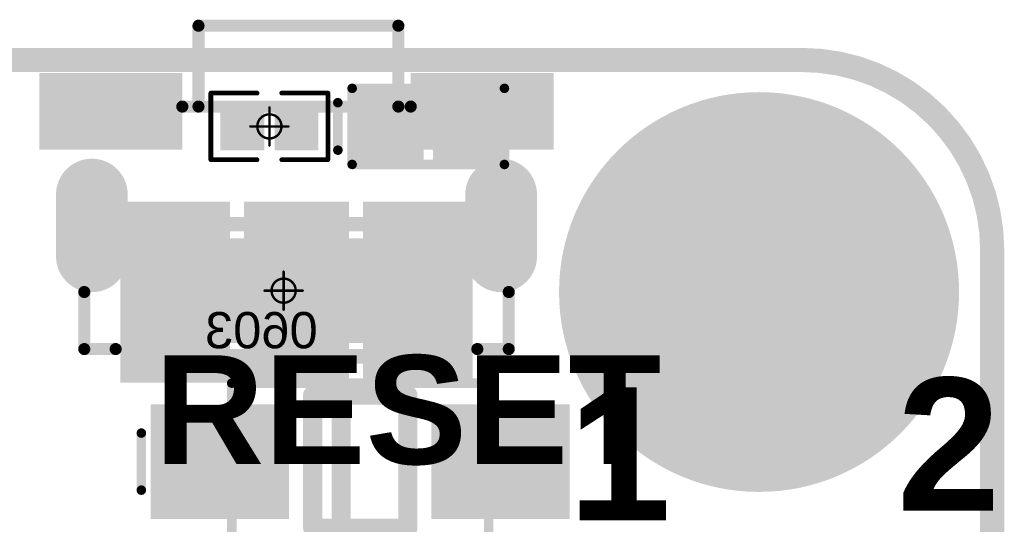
# Model space of a CAD drawing. Header units: inches. Extents: x -0.01 to 1.99, y -0.09 to 2.02.
# Tile 32 of 32: x 1.57 to 1.97, y 1.78 to 1.99. Entities that reach past the tile are written whole.
import ezdxf

# ---------------------------------------------------------------- set-up
doc = ezdxf.new("R2010")
doc.units = ezdxf.units.IN
doc.header["$MEASUREMENT"] = 0
for name, color, linetype in [('ART3', 76, 'Continuous'), ('ART5', 16, 'Continuous'), ('Bottom Layer', 5, 'Continuous'), ('Bottom Overlay', 54, 'Continuous'), ('Bottom Paste', 16, 'Continuous'), ('Bottom Solder', 6, 'Continuous'), ('GND2', 156, 'Continuous'), ('GND4', 90, 'Continuous'), ('GND6', 130, 'Continuous'), ('Keep-Out Layer', 6, 'Continuous'), ('Mechanical 13', 56, 'Continuous'), ('Mechanical 15', 56, 'Continuous'), ('Mechanical 8', 56, 'Continuous'), ('Multi-Layer', 9, 'Continuous'), ('Pad Holes', 156, 'Continuous'), ('PWR7', 216, 'Continuous'), ('Top Layer', 1, 'Continuous'), ('Top Overlay', 2, 'Continuous'), ('Top Paste', 8, 'Continuous'), ('Top Solder', 216, 'Continuous')]:
    doc.layers.add(name, color=color, linetype=linetype)
doc.styles.add('Arial', font='txt', dxfattribs={"height": 0.2})
doc.styles.add('Arial_Bold', font='txt', dxfattribs={"height": 0.2})

# ---------------------------------------------------------------- blocks, each defined once
blk = doc.blocks.new('C0603_B_10')
at = {"layer": 'Bottom Layer'}
for points in [[(-0.04213, 0.01772), (-0.01063, 0.01772), (-0.01063, -0.01772), (-0.04213, -0.01772)], [(0.01063, 0.01772), (0.04213, 0.01772), (0.04213, -0.01772), (0.01063, -0.01772)]]:
    blk.add_hatch(color=5, dxfattribs=at).paths.add_polyline_path(points)
at = {"layer": 'Bottom Paste'}
for points in [[(-0.04213, 0.01772), (-0.01063, 0.01772), (-0.01063, -0.01772), (-0.04213, -0.01772)], [(0.01063, 0.01772), (0.04213, 0.01772), (0.04213, -0.01772), (0.01063, -0.01772)]]:
    blk.add_hatch(color=16, dxfattribs=at).paths.add_polyline_path(points)
at = {"layer": 'Bottom Solder'}
for points in [[(-0.04613, 0.02172), (-0.00663, 0.02172), (-0.00663, -0.02172), (-0.04613, -0.02172)], [(0.00663, 0.02172), (0.04613, 0.02172), (0.04613, -0.02172), (0.00663, -0.02172)]]:
    blk.add_hatch(color=6, dxfattribs=at).paths.add_polyline_path(points)
at = {"layer": 'Bottom Overlay', "const_width": 0.00598}
for points in [[(-0.05177, 0.01181, -0.414213), (-0.03602, 0.02756)], [(0.03602, 0.02756, -0.414213), (0.05177, 0.01181)], [(-0.03602, -0.02717, -0.414213), (-0.05177, -0.01142)], [(0.05177, -0.01142, -0.414213), (0.03602, -0.02717)]]:
    blk.add_lwpolyline(points, format="xyb", dxfattribs=at)
at = {"layer": 'Bottom Overlay'}
for points, const_width in [([(-0.03602, 0.02756), (-0.0126, 0.02756)], 0.00598), ([(0.0126, 0.02756), (0.03602, 0.02756)], 0.00598), ([(-0.05177, -0.01142), (-0.05177, 0.01181)], 0.00598), ([(0.05177, -0.01142), (0.05177, 0.01181)], 0.00598), ([(0, -0.009), (0, 0.009)], 0.006), ([(-0.003, 0), (0, 0)], 0.006), ([(0, 0), (0.003, 0)], 0.006), ([(-0.03602, -0.02717), (-0.0126, -0.02717)], 0.00598), ([(0.0126, -0.02717), (0.03602, -0.02717)], 0.00598)]:
    blk.add_lwpolyline(points, dxfattribs=dict(at, const_width=const_width))
for points, const_width in [([(-0.03752, 0.02756, 1), (-0.03453, 0.02756, 1)], 0.00299), ([(-0.03752, 0.02756, 1), (-0.03453, 0.02756, 1)], 0.00299), ([(-0.01409, 0.02756, 1), (-0.0111, 0.02756, 1)], 0.00299), ([(0.0111, 0.02756, 1), (0.01409, 0.02756, 1)], 0.00299), ([(0.03453, 0.02756, 1), (0.03752, 0.02756, 1)], 0.00299), ([(0.03453, 0.02756, 1), (0.03752, 0.02756, 1)], 0.00299), ([(-0.05327, 0.01181, 1), (-0.05028, 0.01181, 1)], 0.00299), ([(-0.05327, 0.01181, 1), (-0.05028, 0.01181, 1)], 0.00299), ([(0.05028, 0.01181, 1), (0.05327, 0.01181, 1)], 0.00299), ([(0.05028, 0.01181, 1), (0.05327, 0.01181, 1)], 0.00299), ([(-0.0015, 0.009, 1), (0.0015, 0.009, 1)], 0.003), ([(-0.0045, 0, 1), (-0.0015, 0, 1)], 0.003), ([(-0.0015, 0, 1), (0.0015, 0, 1)], 0.003), ([(-0.0015, 0, 1), (0.0015, 0, 1)], 0.003), ([(0.0015, 0, 1), (0.0045, 0, 1)], 0.003), ([(-0.0015, -0.009, 1), (0.0015, -0.009, 1)], 0.003), ([(-0.05327, -0.01142, 1), (-0.05028, -0.01142, 1)], 0.00299), ([(-0.05327, -0.01142, 1), (-0.05028, -0.01142, 1)], 0.00299), ([(0.05028, -0.01142, 1), (0.05327, -0.01142, 1)], 0.00299), ([(0.05028, -0.01142, 1), (0.05327, -0.01142, 1)], 0.00299), ([(-0.03752, -0.02717, 1), (-0.03453, -0.02717, 1)], 0.00299), ([(-0.03752, -0.02717, 1), (-0.03453, -0.02717, 1)], 0.00299), ([(-0.01409, -0.02717, 1), (-0.0111, -0.02717, 1)], 0.00299), ([(0.0111, -0.02717, 1), (0.01409, -0.02717, 1)], 0.00299), ([(0.03453, -0.02717, 1), (0.03752, -0.02717, 1)], 0.00299), ([(0.03453, -0.02717, 1), (0.03752, -0.02717, 1)], 0.00299)]:
    blk.add_lwpolyline(points, format="xyb", close=True, dxfattribs=dict(at, const_width=const_width))
at = {"layer": 'Mechanical 15', "const_width": 0.001}
for points in [[(0, -0.00788), (0, 0.00787)], [(-0.00787, 0), (0.00788, 0)]]:
    blk.add_lwpolyline(points, dxfattribs=at)
at = {"layer": 'Mechanical 15'}
for points, const_width in [([(-0.00025, 0.00787, 1), (0.00025, 0.00787, 1)], 0.0005), ([(0.005, 0, 1), (-0.005, 0, 1)], 0.001), ([(-0.00812, 0, 1), (-0.00762, 0, 1)], 0.0005), ([(-0.00525, 0, 1), (-0.00475, 0, 1)], 0.0005), ([(0.00475, 0, 1), (0.00525, 0, 1)], 0.0005), ([(0.00763, 0, 1), (0.00813, 0, 1)], 0.0005), ([(-0.00025, -0.00788, 1), (0.00025, -0.00788, 1)], 0.0005)]:
    blk.add_lwpolyline(points, format="xyb", close=True, dxfattribs=dict(at, const_width=const_width))
blk = doc.blocks.new('SOD_123_B_13')
at = {"layer": 'Bottom Layer'}
for points in [[(-0.03346, -0.01969), (-0.08268, -0.01969), (-0.08268, 0.01968), (-0.03346, 0.01968)], [(0.08268, -0.01969), (0.03346, -0.01969), (0.03346, 0.01968), (0.08268, 0.01968)]]:
    blk.add_hatch(color=5, dxfattribs=at).paths.add_polyline_path(points)
at = {"layer": 'Bottom Paste'}
for points in [[(-0.03346, -0.01969), (-0.08268, -0.01969), (-0.08268, 0.01968), (-0.03346, 0.01968)], [(0.08268, -0.01969), (0.03346, -0.01969), (0.03346, 0.01968), (0.08268, 0.01968)]]:
    blk.add_hatch(color=16, dxfattribs=at).paths.add_polyline_path(points)
at = {"layer": 'Bottom Solder'}
for points in [[(-0.02946, -0.02369), (-0.08668, -0.02369), (-0.08668, 0.02368), (-0.02946, 0.02368)], [(0.08668, -0.02369), (0.02946, -0.02369), (0.02946, 0.02368), (0.08668, 0.02368)]]:
    blk.add_hatch(color=6, dxfattribs=at).paths.add_polyline_path(points)
at = {"layer": 'Bottom Overlay'}
for points, const_width in [([(-0.01968, 0.02756), (0.01969, 0.02756)], 0.00787), ([(-0.01968, -0.02756), (-0.01968, 0.02756)], 0.00787), ([(-0.00787, -0.02756), (-0.00787, 0.02756)], 0.00787), ([(0.01969, -0.02756), (0.01969, 0.02756)], 0.00787), ([(-0.09055, -0.01181), (-0.09055, 0.01181)], 0.00394), ([(-0.01968, -0.02756), (0.01969, -0.02756)], 0.00787)]:
    blk.add_lwpolyline(points, dxfattribs=dict(at, const_width=const_width))
for points, const_width in [([(-0.02165, 0.02756, 1), (-0.01772, 0.02756, 1)], 0.00394), ([(-0.02165, 0.02756, 1), (-0.01772, 0.02756, 1)], 0.00394), ([(-0.00984, 0.02756, 1), (-0.00591, 0.02756, 1)], 0.00394), ([(0.01772, 0.02756, 1), (0.02165, 0.02756, 1)], 0.00394), ([(0.01772, 0.02756, 1), (0.02165, 0.02756, 1)], 0.00394), ([(-0.09154, 0.01181, 1), (-0.08957, 0.01181, 1)], 0.00197), ([(-0.09154, -0.01181, 1), (-0.08957, -0.01181, 1)], 0.00197), ([(-0.02165, -0.02756, 1), (-0.01772, -0.02756, 1)], 0.00394), ([(-0.02165, -0.02756, 1), (-0.01772, -0.02756, 1)], 0.00394), ([(-0.00984, -0.02756, 1), (-0.00591, -0.02756, 1)], 0.00394), ([(0.01772, -0.02756, 1), (0.02165, -0.02756, 1)], 0.00394), ([(0.01772, -0.02756, 1), (0.02165, -0.02756, 1)], 0.00394)]:
    blk.add_lwpolyline(points, format="xyb", close=True, dxfattribs=dict(at, const_width=const_width))
at = {"layer": 'Mechanical 13', "const_width": 0.00394}
for points in [[(-0.05315, -0.03248), (-0.05315, 0.03248)], [(-0.05315, 0.03248), (0.05315, 0.03248)], [(0.05315, -0.03248), (0.05315, 0.03248)], [(-0.05315, -0.03248), (0.05315, -0.03248)]]:
    blk.add_lwpolyline(points, dxfattribs=at)
at = {"layer": 'Mechanical 13', "const_width": 0.00197}
for points in [[(-0.05413, 0.03248, 1), (-0.05217, 0.03248, 1)], [(-0.05413, 0.03248, 1), (-0.05217, 0.03248, 1)], [(0.05217, 0.03248, 1), (0.05413, 0.03248, 1)], [(0.05217, 0.03248, 1), (0.05413, 0.03248, 1)], [(-0.05413, -0.03248, 1), (-0.05217, -0.03248, 1)], [(-0.05413, -0.03248, 1), (-0.05217, -0.03248, 1)], [(0.05217, -0.03248, 1), (0.05413, -0.03248, 1)], [(0.05217, -0.03248, 1), (0.05413, -0.03248, 1)]]:
    blk.add_lwpolyline(points, format="xyb", close=True, dxfattribs=at)
blk = doc.blocks.new('ESD0402_B_14')
at = {"layer": 'Bottom Layer'}
for points in [[(-0.02756, -0.01181), (-0.02756, 0.01181), (-0.00591, 0.01181), (-0.00591, -0.01181)], [(0.00591, -0.01181), (0.00591, 0.01181), (0.02756, 0.01181), (0.02756, -0.01181)]]:
    blk.add_hatch(color=5, dxfattribs=at).paths.add_polyline_path(points)
at = {"layer": 'Bottom Paste'}
for points in [[(-0.02756, -0.01181), (-0.02756, 0.01181), (-0.00591, 0.01181), (-0.00591, -0.01181)], [(0.00591, -0.01181), (0.00591, 0.01181), (0.02756, 0.01181), (0.02756, -0.01181)]]:
    blk.add_hatch(color=16, dxfattribs=at).paths.add_polyline_path(points)
at = {"layer": 'Bottom Solder'}
for points in [[(-0.03156, -0.01581), (-0.03156, 0.01581), (-0.00191, 0.01581), (-0.00191, -0.01581)], [(0.00191, -0.01581), (0.00191, 0.01581), (0.03156, 0.01581), (0.03156, -0.01581)]]:
    blk.add_hatch(color=6, dxfattribs=at).paths.add_polyline_path(points)
at = {"layer": 'Bottom Overlay', "const_width": 0.00394}
for points in [[(-0.0315, 0.01575), (-0.0315, -0.01575)], [(0.0315, 0.01575), (-0.0315, 0.01575)], [(0.0315, 0.01575), (0.0315, -0.01575)], [(0.0374, 0.00984), (0.0374, -0.00984)], [(0.0315, -0.01575), (-0.0315, -0.01575)]]:
    blk.add_lwpolyline(points, dxfattribs=at)
at = {"layer": 'Bottom Overlay', "const_width": 0.00197}
for points in [[(-0.03248, 0.01575, 1), (-0.03051, 0.01575, 1)], [(-0.03248, 0.01575, 1), (-0.03051, 0.01575, 1)], [(0.03051, 0.01575, 1), (0.03248, 0.01575, 1)], [(0.03051, 0.01575, 1), (0.03248, 0.01575, 1)], [(0.03642, 0.00984, 1), (0.03839, 0.00984, 1)], [(0.03642, -0.00984, 1), (0.03839, -0.00984, 1)], [(-0.03248, -0.01575, 1), (-0.03051, -0.01575, 1)], [(-0.03248, -0.01575, 1), (-0.03051, -0.01575, 1)], [(0.03051, -0.01575, 1), (0.03248, -0.01575, 1)], [(0.03051, -0.01575, 1), (0.03248, -0.01575, 1)]]:
    blk.add_lwpolyline(points, format="xyb", close=True, dxfattribs=at)
blk = doc.blocks.new('KEY_3P_3_5_3_5MM__21')
at = {"layer": 'ART3'}
h = blk.add_hatch(color=76, dxfattribs=at)
edge = h.paths.add_edge_path()
edge.add_arc((-0.08465, -0.02264), 0.01083, 180, 360)
edge.add_line((-0.07382, -0.02264), (-0.07382, 0.00295))
edge.add_arc((-0.08465, 0.00295), 0.01083, 0, 180)
edge.add_line((-0.09547, 0.00295), (-0.09547, -0.02264))
h = blk.add_hatch(color=76, dxfattribs=at)
edge = h.paths.add_edge_path()
edge.add_arc((0.08465, -0.02264), 0.01083, 180, 360)
edge.add_line((0.09547, -0.02264), (0.09547, 0.00295))
edge.add_arc((0.08465, 0.00295), 0.01083, 0, 180)
edge.add_line((0.07382, 0.00295), (0.07382, -0.02264))
at = {"layer": 'ART5'}
h = blk.add_hatch(color=16, dxfattribs=at)
edge = h.paths.add_edge_path()
edge.add_arc((0.08465, -0.02264), 0.01083, 180, 360)
edge.add_line((0.09547, -0.02264), (0.09547, 0.00295))
edge.add_arc((0.08465, 0.00295), 0.01083, 0, 180)
edge.add_line((0.07382, 0.00295), (0.07382, -0.02264))
h = blk.add_hatch(color=16, dxfattribs=at)
edge = h.paths.add_edge_path()
edge.add_arc((-0.08465, -0.01984), 0.008, 180, 360)
edge.add_line((-0.07665, -0.01984), (-0.07665, 0.00016))
edge.add_arc((-0.08465, 0.00016), 0.008, 0, 180)
edge.add_line((-0.09265, 0.00016), (-0.09265, -0.01984))
at = {"layer": 'Bottom Layer'}
h = blk.add_hatch(color=5, dxfattribs=at)
edge = h.paths.add_edge_path()
edge.add_arc((-0.08465, -0.02264), 0.01083, 180, 360)
edge.add_line((-0.07382, -0.02264), (-0.07382, 0.00295))
edge.add_arc((-0.08465, 0.00295), 0.01083, 0, 180)
edge.add_line((-0.09547, 0.00295), (-0.09547, -0.02264))
h = blk.add_hatch(color=5, dxfattribs=at)
edge = h.paths.add_edge_path()
edge.add_arc((0.08465, -0.02264), 0.01083, 180, 360)
edge.add_line((0.09547, -0.02264), (0.09547, 0.00295))
edge.add_arc((0.08465, 0.00295), 0.01083, 0, 180)
edge.add_line((0.07382, 0.00295), (0.07382, -0.02264))
at = {"layer": 'Bottom Solder'}
h = blk.add_hatch(color=6, dxfattribs=at)
edge = h.paths.add_edge_path()
edge.add_arc((-0.08465, -0.02264), 0.01483, 180, 360)
edge.add_line((-0.06982, -0.02264), (-0.06982, 0.00295))
edge.add_arc((-0.08465, 0.00295), 0.01483, 0, 180)
edge.add_line((-0.09947, 0.00295), (-0.09947, -0.02264))
h = blk.add_hatch(color=6, dxfattribs=at)
edge = h.paths.add_edge_path()
edge.add_arc((0.08465, -0.02264), 0.01483, 180, 360)
edge.add_line((0.09947, -0.02264), (0.09947, 0.00295))
edge.add_arc((0.08465, 0.00295), 0.01483, 0, 180)
edge.add_line((0.06982, 0.00295), (0.06982, -0.02264))
at = {"layer": 'GND2'}
h = blk.add_hatch(color=156, dxfattribs=at)
edge = h.paths.add_edge_path()
edge.add_arc((-0.08465, -0.02264), 0.01083, 180, 360)
edge.add_line((-0.07382, -0.02264), (-0.07382, 0.00295))
edge.add_arc((-0.08465, 0.00295), 0.01083, 0, 180)
edge.add_line((-0.09547, 0.00295), (-0.09547, -0.02264))
h = blk.add_hatch(color=156, dxfattribs=at)
edge = h.paths.add_edge_path()
edge.add_arc((0.08465, -0.02264), 0.01083, 180, 360)
edge.add_line((0.09547, -0.02264), (0.09547, 0.00295))
edge.add_arc((0.08465, 0.00295), 0.01083, 0, 180)
edge.add_line((0.07382, 0.00295), (0.07382, -0.02264))
at = {"layer": 'GND4'}
h = blk.add_hatch(color=90, dxfattribs=at)
edge = h.paths.add_edge_path()
edge.add_arc((-0.08465, -0.02264), 0.01083, 180, 360)
edge.add_line((-0.07382, -0.02264), (-0.07382, 0.00295))
edge.add_arc((-0.08465, 0.00295), 0.01083, 0, 180)
edge.add_line((-0.09547, 0.00295), (-0.09547, -0.02264))
h = blk.add_hatch(color=90, dxfattribs=at)
edge = h.paths.add_edge_path()
edge.add_arc((0.08465, -0.02264), 0.01083, 180, 360)
edge.add_line((0.09547, -0.02264), (0.09547, 0.00295))
edge.add_arc((0.08465, 0.00295), 0.01083, 0, 180)
edge.add_line((0.07382, 0.00295), (0.07382, -0.02264))
at = {"layer": 'GND6'}
h = blk.add_hatch(color=130, dxfattribs=at)
edge = h.paths.add_edge_path()
edge.add_arc((-0.08465, -0.02264), 0.01083, 180, 360)
edge.add_line((-0.07382, -0.02264), (-0.07382, 0.00295))
edge.add_arc((-0.08465, 0.00295), 0.01083, 0, 180)
edge.add_line((-0.09547, 0.00295), (-0.09547, -0.02264))
h = blk.add_hatch(color=130, dxfattribs=at)
edge = h.paths.add_edge_path()
edge.add_arc((0.08465, -0.02264), 0.01083, 180, 360)
edge.add_line((0.09547, -0.02264), (0.09547, 0.00295))
edge.add_arc((0.08465, 0.00295), 0.01083, 0, 180)
edge.add_line((0.07382, 0.00295), (0.07382, -0.02264))
at = {"layer": 'Multi-Layer'}
h = blk.add_hatch(color=9, dxfattribs=at)
edge = h.paths.add_edge_path()
edge.add_arc((0.08465, -0.02264), 0.01083, 180, 360)
edge.add_line((0.09547, -0.02264), (0.09547, 0.00295))
edge.add_arc((0.08465, 0.00295), 0.01083, 0, 180)
edge.add_line((0.07382, 0.00295), (0.07382, -0.02264))
at = {"layer": 'Pad Holes'}
h = blk.add_hatch(color=7, dxfattribs=at)
edge = h.paths.add_edge_path()
edge.add_arc((-0.08465, -0.01969), 0.00787, 180, 360)
edge.add_line((-0.07677, -0.01969), (-0.07677, 0))
edge.add_arc((-0.08465, 0), 0.00787, 0, 180)
edge.add_line((-0.09252, 0), (-0.09252, -0.01969))
h = blk.add_hatch(color=7, dxfattribs=at)
edge = h.paths.add_edge_path()
edge.add_arc((0.08465, -0.01969), 0.00787, 180, 360)
edge.add_line((0.09252, -0.01969), (0.09252, 0))
edge.add_arc((0.08465, 0), 0.00787, 0, 180)
edge.add_line((0.07677, 0), (0.07677, -0.01969))
at = {"layer": 'PWR7'}
h = blk.add_hatch(color=216, dxfattribs=at)
edge = h.paths.add_edge_path()
edge.add_arc((0.08465, -0.02264), 0.01083, 180, 360)
edge.add_line((0.09547, -0.02264), (0.09547, 0.00295))
edge.add_arc((0.08465, 0.00295), 0.01083, 0, 180)
edge.add_line((0.07382, 0.00295), (0.07382, -0.02264))
h = blk.add_hatch(color=216, dxfattribs=at)
edge = h.paths.add_edge_path()
edge.add_arc((-0.08465, -0.01984), 0.008, 180, 360)
edge.add_line((-0.07665, -0.01984), (-0.07665, 0.00016))
edge.add_arc((-0.08465, 0.00016), 0.008, 0, 180)
edge.add_line((-0.09265, 0.00016), (-0.09265, -0.01984))
at = {"layer": 'Top Layer'}
for points in [[(-0.10236, 0.04921), (-0.05118, 0.04921), (-0.05118, 0.02559), (-0.10236, 0.02559)], [(0.05118, 0.04921), (0.10236, 0.04921), (0.10236, 0.02559), (0.05118, 0.02559)], [(-0.0315, -0.07087), (-0.0689, -0.07087), (-0.0689, -0.00394), (-0.0315, -0.00394)], [(-0.01772, -0.07087), (-0.01772, -0.00394), (0.01772, -0.00394), (0.01772, -0.07087)], [(0.0689, -0.07087), (0.0315, -0.07087), (0.0315, -0.00394), (0.0689, -0.00394)]]:
    blk.add_hatch(color=1, dxfattribs=at).paths.add_polyline_path(points)
h = blk.add_hatch(color=1, dxfattribs=at)
edge = h.paths.add_edge_path()
edge.add_arc((-0.08465, -0.02264), 0.01083, 180, 360)
edge.add_line((-0.07382, -0.02264), (-0.07382, 0.00295))
edge.add_arc((-0.08465, 0.00295), 0.01083, 0, 180)
edge.add_line((-0.09547, 0.00295), (-0.09547, -0.02264))
h = blk.add_hatch(color=1, dxfattribs=at)
edge = h.paths.add_edge_path()
edge.add_arc((0.08465, -0.02264), 0.01083, 180, 360)
edge.add_line((0.09547, -0.02264), (0.09547, 0.00295))
edge.add_arc((0.08465, 0.00295), 0.01083, 0, 180)
edge.add_line((0.07382, 0.00295), (0.07382, -0.02264))
at = {"layer": 'Top Paste'}
for points in [[(-0.10236, 0.04921), (-0.05118, 0.04921), (-0.05118, 0.02559), (-0.10236, 0.02559)], [(0.05118, 0.04921), (0.10236, 0.04921), (0.10236, 0.02559), (0.05118, 0.02559)], [(-0.0315, -0.07087), (-0.0689, -0.07087), (-0.0689, -0.00394), (-0.0315, -0.00394)], [(-0.01772, -0.07087), (-0.01772, -0.00394), (0.01772, -0.00394), (0.01772, -0.07087)], [(0.0689, -0.07087), (0.0315, -0.07087), (0.0315, -0.00394), (0.0689, -0.00394)]]:
    blk.add_hatch(color=8, dxfattribs=at).paths.add_polyline_path(points)
at = {"layer": 'Top Solder'}
for points in [[(-0.10636, 0.05321), (-0.04718, 0.05321), (-0.04718, 0.02159), (-0.10636, 0.02159)], [(0.04718, 0.05321), (0.10636, 0.05321), (0.10636, 0.02159), (0.04718, 0.02159)], [(-0.0275, -0.07487), (-0.0729, -0.07487), (-0.0729, 0.00006), (-0.0275, 0.00006)], [(-0.02172, -0.07487), (-0.02172, 0.00006), (0.02172, 0.00006), (0.02172, -0.07487)], [(0.0729, -0.07487), (0.0275, -0.07487), (0.0275, 0.00006), (0.0729, 0.00006)]]:
    blk.add_hatch(color=216, dxfattribs=at).paths.add_polyline_path(points)
h = blk.add_hatch(color=216, dxfattribs=at)
edge = h.paths.add_edge_path()
edge.add_arc((-0.08465, -0.02264), 0.01483, 180, 360)
edge.add_line((-0.06982, -0.02264), (-0.06982, 0.00295))
edge.add_arc((-0.08465, 0.00295), 0.01483, 0, 180)
edge.add_line((-0.09947, 0.00295), (-0.09947, -0.02264))
h = blk.add_hatch(color=216, dxfattribs=at)
edge = h.paths.add_edge_path()
edge.add_arc((0.08465, -0.02264), 0.01483, 180, 360)
edge.add_line((0.09947, -0.02264), (0.09947, 0.00295))
edge.add_arc((0.08465, 0.00295), 0.01483, 0, 180)
edge.add_line((0.06982, 0.00295), (0.06982, -0.02264))
at = {"layer": 'Top Overlay', "const_width": 0.005}
for points in [[(-0.04055, 0.03937), (-0.04055, 0.07283)], [(-0.04055, 0.07283), (0.04213, 0.07283)], [(0.04213, 0.03937), (0.04213, 0.07283)], [(-0.04724, 0.03937), (0.04724, 0.03937)], [(-0.0878, -0.06102), (-0.0878, -0.0374)], [(0.0878, -0.06102), (0.0878, -0.0374)], [(-0.0878, -0.06102), (-0.0748, -0.06102)], [(0.0748, -0.06102), (0.0878, -0.06102)]]:
    blk.add_lwpolyline(points, dxfattribs=at)
at = {"layer": 'Top Overlay', "const_width": 0.0025}
for points in [[(-0.0418, 0.07283, 1), (-0.0393, 0.07283, 1)], [(-0.0418, 0.07283, 1), (-0.0393, 0.07283, 1)], [(0.04088, 0.07283, 1), (0.04338, 0.07283, 1)], [(0.04088, 0.07283, 1), (0.04338, 0.07283, 1)], [(-0.04849, 0.03937, 1), (-0.04599, 0.03937, 1)], [(-0.0418, 0.03937, 1), (-0.0393, 0.03937, 1)], [(0.04088, 0.03937, 1), (0.04338, 0.03937, 1)], [(0.04599, 0.03937, 1), (0.04849, 0.03937, 1)], [(-0.08905, -0.0374, 1), (-0.08655, -0.0374, 1)], [(0.08655, -0.0374, 1), (0.08905, -0.0374, 1)], [(-0.08905, -0.06102, 1), (-0.08655, -0.06102, 1)], [(-0.08905, -0.06102, 1), (-0.08655, -0.06102, 1)], [(-0.07605, -0.06102, 1), (-0.07355, -0.06102, 1)], [(0.07355, -0.06102, 1), (0.07605, -0.06102, 1)], [(0.08655, -0.06102, 1), (0.08905, -0.06102, 1)], [(0.08655, -0.06102, 1), (0.08905, -0.06102, 1)]]:
    blk.add_lwpolyline(points, format="xyb", close=True, dxfattribs=at)
blk = doc.blocks.new('R0201_B_26')
at = {"layer": 'Bottom Layer'}
for points in [[(-0.01831, 0.00787), (-0.00413, 0.00787), (-0.00413, -0.00787), (-0.01831, -0.00787)], [(0.00413, 0.00787), (0.01831, 0.00787), (0.01831, -0.00787), (0.00413, -0.00787)]]:
    blk.add_hatch(color=5, dxfattribs=at).paths.add_polyline_path(points)
at = {"layer": 'Bottom Paste'}
for points in [[(-0.01831, 0.00787), (-0.00413, 0.00787), (-0.00413, -0.00787), (-0.01831, -0.00787)], [(0.00413, 0.00787), (0.01831, 0.00787), (0.01831, -0.00787), (0.00413, -0.00787)]]:
    blk.add_hatch(color=16, dxfattribs=at).paths.add_polyline_path(points)
at = {"layer": 'Bottom Solder'}
for points in [[(-0.02031, 0.00987), (-0.00213, 0.00987), (-0.00213, -0.00987), (-0.02031, -0.00987)], [(0.00213, 0.00987), (0.02031, 0.00987), (0.02031, -0.00987), (0.00213, -0.00987)]]:
    blk.add_hatch(color=6, dxfattribs=at).paths.add_polyline_path(points)
at = {"layer": 'Bottom Overlay', "const_width": 0.00197}
for points in [[(-0.02421, -0.01378), (-0.02421, 0.01378)], [(-0.02421, 0.01378), (-0.00512, 0.01378)], [(0.00512, 0.01378), (0.02421, 0.01378)], [(0.02421, -0.01378), (0.02421, 0.01378)], [(-0.02421, -0.01378), (-0.00512, -0.01378)], [(0.00512, -0.01378), (0.02421, -0.01378)]]:
    blk.add_lwpolyline(points, dxfattribs=at)
at = {"layer": 'Bottom Overlay', "const_width": 0.000984}
for points in [[(-0.0247, 0.01378, 1), (-0.02372, 0.01378, 1)], [(-0.0247, 0.01378, 1), (-0.02372, 0.01378, 1)], [(-0.00561, 0.01378, 1), (-0.00463, 0.01378, 1)], [(0.00463, 0.01378, 1), (0.00561, 0.01378, 1)], [(0.02372, 0.01378, 1), (0.0247, 0.01378, 1)], [(0.02372, 0.01378, 1), (0.0247, 0.01378, 1)], [(-0.0247, -0.01378, 1), (-0.02372, -0.01378, 1)], [(-0.0247, -0.01378, 1), (-0.02372, -0.01378, 1)], [(-0.00561, -0.01378, 1), (-0.00463, -0.01378, 1)], [(0.00463, -0.01378, 1), (0.00561, -0.01378, 1)], [(0.02372, -0.01378, 1), (0.0247, -0.01378, 1)], [(0.02372, -0.01378, 1), (0.0247, -0.01378, 1)]]:
    blk.add_lwpolyline(points, format="xyb", close=True, dxfattribs=at)
at = {"layer": 'Mechanical 15', "const_width": 0.001}
for points in [[(0, -0.00787), (0, 0.00787)], [(-0.00787, 0), (0.00787, 0)]]:
    blk.add_lwpolyline(points, dxfattribs=at)
at = {"layer": 'Mechanical 15'}
for points, const_width in [([(-0.00025, 0.00787, 1), (0.00025, 0.00787, 1)], 0.0005), ([(0.005, 0, 1), (-0.005, 0, 1)], 0.001), ([(-0.00812, 0, 1), (-0.00762, 0, 1)], 0.0005), ([(-0.00525, 0, 1), (-0.00475, 0, 1)], 0.0005), ([(0.00475, 0, 1), (0.00525, 0, 1)], 0.0005), ([(0.00762, 0, 1), (0.00812, 0, 1)], 0.0005), ([(-0.00025, -0.00787, 1), (0.00025, -0.00787, 1)], 0.0005)]:
    blk.add_lwpolyline(points, format="xyb", close=True, dxfattribs=dict(at, const_width=const_width))
blk = doc.blocks.new('____________2______36')
at = {"layer": 'ART3'}
h = blk.add_hatch(color=76, dxfattribs=at)
edge = h.paths.add_edge_path()
edge.add_arc((0, 0), 0.07874, 0, 360)
at = {"layer": 'ART5'}
h = blk.add_hatch(color=16, dxfattribs=at)
edge = h.paths.add_edge_path()
edge.add_arc((0, 0), 0.07874, 0, 360)
at = {"layer": 'Bottom Layer'}
h = blk.add_hatch(color=5, dxfattribs=at)
edge = h.paths.add_edge_path()
edge.add_arc((0, 0), 0.07874, 0, 360)
at = {"layer": 'Bottom Solder'}
h = blk.add_hatch(color=6, dxfattribs=at)
edge = h.paths.add_edge_path()
edge.add_arc((0, 0), 0.08274, 0, 360)
at = {"layer": 'GND2'}
h = blk.add_hatch(color=156, dxfattribs=at)
edge = h.paths.add_edge_path()
edge.add_arc((0, 0), 0.07874, 0, 360)
at = {"layer": 'GND4'}
h = blk.add_hatch(color=90, dxfattribs=at)
edge = h.paths.add_edge_path()
edge.add_arc((0, 0), 0.07874, 0, 360)
at = {"layer": 'GND6'}
h = blk.add_hatch(color=130, dxfattribs=at)
edge = h.paths.add_edge_path()
edge.add_arc((0, 0), 0.07874, 0, 360)
at = {"layer": 'Multi-Layer'}
h = blk.add_hatch(color=9, dxfattribs=at)
edge = h.paths.add_edge_path()
edge.add_arc((0, 0), 0.07874, 0, 360)
at = {"layer": 'Pad Holes'}
h = blk.add_hatch(color=7, dxfattribs=at)
edge = h.paths.add_edge_path()
edge.add_arc((0, 0), 0.05315, 0, 360)
at = {"layer": 'PWR7'}
h = blk.add_hatch(color=216, dxfattribs=at)
edge = h.paths.add_edge_path()
edge.add_arc((0, 0), 0.07874, 0, 360)
at = {"layer": 'Top Layer'}
h = blk.add_hatch(color=1, dxfattribs=at)
edge = h.paths.add_edge_path()
edge.add_arc((0, 0), 0.07874, 0, 360)
at = {"layer": 'Top Solder'}
h = blk.add_hatch(color=216, dxfattribs=at)
edge = h.paths.add_edge_path()
edge.add_arc((0, 0), 0.08274, 0, 360)

msp = doc.modelspace()

# ---------------------------------------------------------------- linework, layer by layer
at = {"layer": 'Keep-Out Layer', "const_width": 0.01}
for points in [[(0.07874, 1.9685), (1.88976, 1.9685)], [(1.9685, 0.07874), (1.9685, 1.88976)]]:
    msp.add_lwpolyline(points, dxfattribs=at)
at = {"layer": 'Keep-Out Layer', "const_width": 0.005}
for points in [[(1.88726, 1.9685, 1), (1.89226, 1.9685, 1)], [(1.88726, 1.9685, 1), (1.89226, 1.9685, 1)], [(1.966, 1.88976, 1), (1.971, 1.88976, 1)], [(1.966, 1.88976, 1), (1.971, 1.88976, 1)]]:
    msp.add_lwpolyline(points, format="xyb", close=True, dxfattribs=at)
at = {"layer": 'Keep-Out Layer', "const_width": 0.01}
msp.add_lwpolyline([(1.88976, 1.9685, -0.414213), (1.9685, 1.88976)], format="xyb", dxfattribs=at)

# ---------------------------------------------------------------- block references
for name, p in [('KEY_3P_3_5_3_5MM__21', (1.68071, 1.90985)), ('R0201_B_26', (1.66949, 1.941)), ('____________2______36', (1.87205, 1.87244)), ('C0603_B_10', (1.67538, 1.873)), ('SOD_123_B_13', (1.70707, 1.80224))]:
    msp.add_blockref(name, p)
at = {"rotation": 180}
msp.add_blockref('ESD0402_B_14', (1.73522, 1.941), dxfattribs=at)

# ---------------------------------------------------------------- texts
at = {"layer": 'Mechanical 8', "style": 'Arial', "text_generation_flag": 2}
msp.add_text('0603', height=0.015, rotation=360, dxfattribs=at).set_placement((1.68948, 1.84916))
at = {"layer": 'Top Overlay', "style": 'Arial_Bold'}
for s, height, p in [('RESET', 0.045, (1.62198, 1.80123)), ('2', 0.055, (1.92913, 1.78189)), ('1', 0.055, (1.793, 1.778))]:
    msp.add_text(s, height=height, rotation=360, dxfattribs=at).set_placement(p)

doc.saveas('drawing.dxf')
